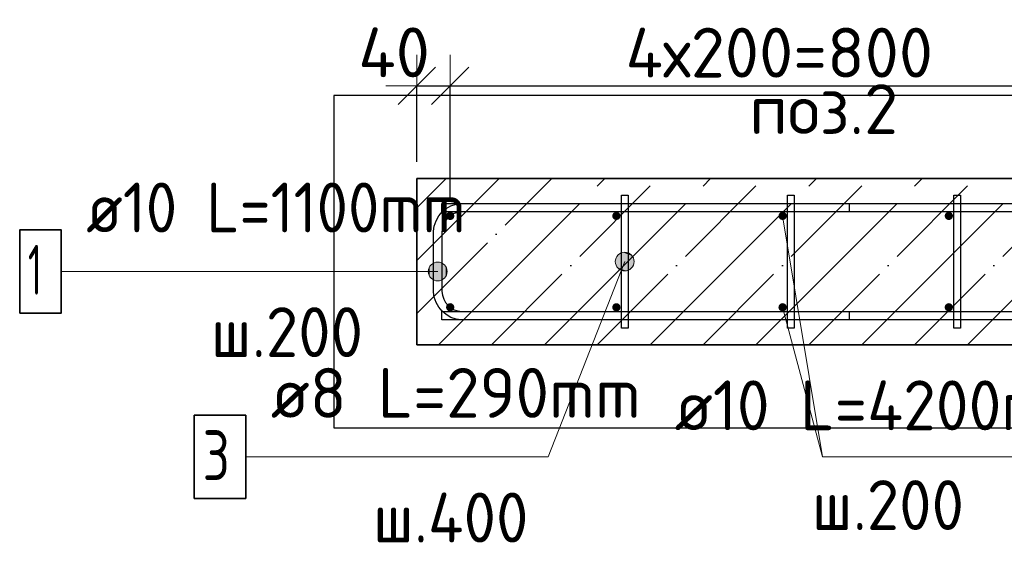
# Model space of a CAD drawing. Header units: millimetres. Extents: x -24871 to 40608, y -2869 to 48080.
# Tile 40 of 119: x -13486 to -12301, y 40959 to 41590. Entities that reach past the tile are written whole.
import ezdxf

# ---------------------------------------------------------------- set-up
doc = ezdxf.new("R2010")
doc.units = ezdxf.units.MM
doc.header["$PDMODE"] = 65
doc.linetypes.add('______11', pattern=[150, 120, -15, 0, -15])
doc.linetypes.add('______5', pattern=[330, 240, -30, 30, -30])
for name, color, linetype, lineweight in [('Standard', 7, 'Continuous', 25), ('Арм.стержн. Арматура края', 96, 'Continuous', 35), ('Арм.стержн. вертикальными 1', 22, 'Continuous', 35), ('Арм.стержн.горизонт. 1', 180, 'Continuous', 35)]:
    doc.layers.add(name, color=color, linetype=linetype, lineweight=lineweight)
doc.layers.add('Арм.стержн.Стяжки', color=7, linetype='Continuous', lineweight=35, true_color=0x501e0f)
doc.styles.add('ISOCPEUR', font='ISOCPEUR')
doc.dimstyles.new('DIMSTYLE_12', dxfattribs={"dimtxt": 60, "dimasz": 75, "dimexe": 0, "dimexo": 0, "dimgap": 30, "dimtad": 2, "dimdec": 0, "dimrnd": 5, "dimzin": 12, "dimdsep": 46, "dimtxsty": 'ISOCPEUR', "dimblk1": 'ALL_ML_STRICH', "dimblk2": 'ALL_ML_STRICH', "dimsah": 1, "dimcen": 0, "dimclrd": 7, "dimclre": 256, "dimclrt": 7, "dimadec": 0, "dimazin": 0, "dimtfac": 1, "dimtdec": 0, "dimtix": 1, "dimtmove": 2, "dimatfit": 3, "dimfxl": 0, "dimtvp": 1.2, "dimtzin": 0, "dimlwd": 0, "dimlwe": -3, "dimarcsym": 0})
doc.dimstyles.new('DIMSTYLE_13', dxfattribs={"dimtxt": 60, "dimasz": 75, "dimexe": 0, "dimexo": 0, "dimgap": 30, "dimtad": 2, "dimdec": 0, "dimrnd": 5, "dimzin": 12, "dimdsep": 46, "dimtxsty": 'ISOCPEUR', "dimblk1": 'ALL_ML_STRICH', "dimblk2": 'ALL_ML_STRICH', "dimsah": 1, "dimcen": 0, "dimclrd": 7, "dimclre": 256, "dimclrt": 7, "dimadec": 0, "dimazin": 0, "dimtfac": 1, "dimtdec": 0, "dimtix": 1, "dimtmove": 2, "dimatfit": 3, "dimfxl": 0, "dimtzin": 0, "dimlwd": 0, "dimlwe": -3, "dimarcsym": 0})

# ---------------------------------------------------------------- blocks, each defined once
blk = doc.blocks.new('ALL_ML_STRICH')
at = {"color": 0, "linetype": 'ByBlock', "lineweight": -2}
for p, q in [((0, -0.5), (0, 0.5)), ((-0.3, -0.3), (0.3, 0.3)), ((-1, 0), (0.5, 0))]:
    blk.add_line(p, q, dxfattribs=at)
blk = doc.blocks.new('*D34')
at = {"layer": 'DEFPOINTS', "color": 7, "linetype": 'Continuous', "lineweight": 13, "transparency": 33554687}
for p in [(-13008.1, 41509.9), (-13008.1, 41398.4), (-12968.1, 41353.4)]:
    blk.add_point(p, dxfattribs=at)
at = {"layer": 'Standard', "color": 251, "linetype": 'Continuous', "lineweight": -2, "true_color": 0x656565, "transparency": 33554687}
for p, q in [((-13008.1, 41418.4), (-13008.1, 41509.9)), ((-12968.1, 41373.4), (-12968.1, 41509.9))]:
    blk.add_line(p, q, dxfattribs=at)
at = {"layer": 'Standard', "color": 7, "linetype": 'Continuous', "lineweight": -2, "transparency": 33554687}
blk.add_line((-13008.1, 41509.9), (-12968.1, 41509.9), dxfattribs=at)
at = {"layer": 'Standard', "color": 7, "linetype": 'Continuous', "lineweight": 13, "transparency": 33554687, "xscale": 75, "yscale": 75, "zscale": 75, "rotation": 180}
blk.add_blockref('ALL_ML_STRICH', (-13008.1, 41509.9), dxfattribs=at)
at = {"layer": 'Standard', "color": 7, "linetype": 'Continuous', "lineweight": 13, "transparency": 33554687, "xscale": 75, "yscale": 75, "zscale": 75}
blk.add_blockref('ALL_ML_STRICH', (-12968.1, 41509.9), dxfattribs=at)
at = {"layer": 'Standard', "color": 7, "linetype": 'Continuous', "lineweight": 13, "transparency": 33554687, "insert": (-13035.6, 41550.2), "char_height": 60, "width": 120, "attachment_point": 5, "style": 'ISOCPEUR'}
blk.add_mtext('\\A1;{40}', dxfattribs=at)
blk = doc.blocks.new('*D35')
at = {"layer": 'DEFPOINTS', "color": 7, "linetype": 'Continuous', "lineweight": 13, "transparency": 33554687}
for p in [(-12968.1, 41509.9), (-12968.1, 41353.4), (-12168.1, 41353.4)]:
    blk.add_point(p, dxfattribs=at)
at = {"layer": 'Standard', "color": 251, "linetype": 'Continuous', "lineweight": -2, "true_color": 0x656565, "transparency": 33554687}
for p, q in [((-12968.1, 41373.4), (-12968.1, 41509.9)), ((-12168.1, 41373.4), (-12168.1, 41509.9))]:
    blk.add_line(p, q, dxfattribs=at)
at = {"layer": 'Standard', "color": 7, "linetype": 'Continuous', "lineweight": -2, "transparency": 33554687}
blk.add_line((-12968.1, 41509.9), (-12168.1, 41509.9), dxfattribs=at)
at = {"layer": 'Standard', "color": 7, "linetype": 'Continuous', "lineweight": 13, "transparency": 33554687, "xscale": 75, "yscale": 75, "zscale": 75, "rotation": 180}
blk.add_blockref('ALL_ML_STRICH', (-12968.1, 41509.9), dxfattribs=at)
at = {"layer": 'Standard', "color": 7, "linetype": 'Continuous', "lineweight": 13, "transparency": 33554687, "xscale": 75, "yscale": 75, "zscale": 75}
blk.add_blockref('ALL_ML_STRICH', (-12168.1, 41509.9), dxfattribs=at)
at = {"layer": 'Standard', "color": 7, "linetype": 'Continuous', "lineweight": 13, "transparency": 33554687, "insert": (-12757.1, 41579.9), "char_height": 60, "width": 3, "attachment_point": 1, "line_spacing_factor": 0.60241, "style": 'ISOCPEUR'}
blk.add_mtext('4х200=800', dxfattribs=at)

msp = doc.modelspace()

# ---------------------------------------------------------------- hatches: boundary and pattern name
at = {"layer": 'Арм.стержн. Арматура края', "linetype": 'Continuous', "lineweight": 13, "transparency": 33554687}
for points in [[(-12992.7, 41280.9), (-12992.7, 41292.2), (-12994.3, 41286.5)], [(-12992.7, 41292.2), (-12988.7, 41276.9), (-12988.7, 41296.2)], [(-12992.7, 41292.2), (-12992.7, 41280.9), (-12988.7, 41276.9)], [(-12988.7, 41296.2), (-12983.1, 41275.3), (-12983.1, 41297.8)], [(-12988.7, 41296.2), (-12988.7, 41276.9), (-12983.1, 41275.3)], [(-12983.1, 41297.8), (-12983.1, 41275.3), (-12977.4, 41276.9)], [(-12983.1, 41297.8), (-12977.4, 41276.9), (-12977.4, 41296.2)], [(-12977.4, 41296.2), (-12977.4, 41276.9), (-12973.4, 41280.9)], [(-12977.4, 41296.2), (-12973.4, 41280.9), (-12973.4, 41292.2)], [(-12973.4, 41292.2), (-12973.4, 41280.9), (-12971.8, 41286.5)]]:
    msp.add_hatch(color=7, dxfattribs=at).paths.add_polyline_path(points)
at = {"layer": 'Арм.стержн. вертикальными 1', "linetype": 'Continuous', "lineweight": 50, "transparency": 33554687}
for points in [[(-12963.1, 41353.4), (-12963.4, 41355.3), (-12964.5, 41356.9), (-12966.1, 41358), (-12968.1, 41358.4), (-12970, 41358), (-12971.6, 41356.9), (-12972.7, 41355.3), (-12973.1, 41353.4), (-12972.7, 41351.5), (-12971.6, 41349.8), (-12970, 41348.8), (-12968.1, 41348.4), (-12966.1, 41348.8), (-12964.5, 41349.8), (-12963.4, 41351.5)], [(-12763.1, 41353.4), (-12763.4, 41355.3), (-12764.5, 41356.9), (-12766.1, 41358), (-12768.1, 41358.4), (-12770, 41358), (-12771.6, 41356.9), (-12772.7, 41355.3), (-12773.1, 41353.4), (-12772.7, 41351.5), (-12771.6, 41349.8), (-12770, 41348.8), (-12768.1, 41348.4), (-12766.1, 41348.8), (-12764.5, 41349.8), (-12763.4, 41351.5)], [(-12563.1, 41353.4), (-12563.4, 41355.3), (-12564.5, 41356.9), (-12566.1, 41358), (-12568.1, 41358.4), (-12570, 41358), (-12571.6, 41356.9), (-12572.7, 41355.3), (-12573.1, 41353.4), (-12572.7, 41351.5), (-12571.6, 41349.8), (-12570, 41348.8), (-12568.1, 41348.4), (-12566.1, 41348.8), (-12564.5, 41349.8), (-12563.4, 41351.5)], [(-12363.1, 41353.4), (-12363.4, 41355.3), (-12364.5, 41356.9), (-12366.1, 41358), (-12368.1, 41358.4), (-12370, 41358), (-12371.6, 41356.9), (-12372.7, 41355.3), (-12373.1, 41353.4), (-12372.7, 41351.5), (-12371.6, 41349.8), (-12370, 41348.8), (-12368.1, 41348.4), (-12366.1, 41348.8), (-12364.5, 41349.8), (-12363.4, 41351.5)], [(-12963.1, 41243.4), (-12963.4, 41245.3), (-12964.5, 41246.9), (-12966.1, 41248), (-12968.1, 41248.4), (-12970, 41248), (-12971.6, 41246.9), (-12972.7, 41245.3), (-12973.1, 41243.4), (-12972.7, 41241.5), (-12971.6, 41239.8), (-12970, 41238.8), (-12968.1, 41238.4), (-12966.1, 41238.8), (-12964.5, 41239.8), (-12963.4, 41241.5)], [(-12763.1, 41243.4), (-12763.4, 41245.3), (-12764.5, 41246.9), (-12766.1, 41248), (-12768.1, 41248.4), (-12770, 41248), (-12771.6, 41246.9), (-12772.7, 41245.3), (-12773.1, 41243.4), (-12772.7, 41241.5), (-12771.6, 41239.8), (-12770, 41238.8), (-12768.1, 41238.4), (-12766.1, 41238.8), (-12764.5, 41239.8), (-12763.4, 41241.5)], [(-12563.1, 41243.4), (-12563.4, 41245.3), (-12564.5, 41246.9), (-12566.1, 41248), (-12568.1, 41248.4), (-12570, 41248), (-12571.6, 41246.9), (-12572.7, 41245.3), (-12573.1, 41243.4), (-12572.7, 41241.5), (-12571.6, 41239.8), (-12570, 41238.8), (-12568.1, 41238.4), (-12566.1, 41238.8), (-12564.5, 41239.8), (-12563.4, 41241.5)], [(-12363.1, 41243.4), (-12363.4, 41245.3), (-12364.5, 41246.9), (-12366.1, 41248), (-12368.1, 41248.4), (-12370, 41248), (-12371.6, 41246.9), (-12372.7, 41245.3), (-12373.1, 41243.4), (-12372.7, 41241.5), (-12371.6, 41239.8), (-12370, 41238.8), (-12368.1, 41238.4), (-12366.1, 41238.8), (-12364.5, 41239.8), (-12363.4, 41241.5)]]:
    msp.add_hatch(color=4, dxfattribs=at).paths.add_polyline_path(points)
at = {"layer": 'Арм.стержн.Стяжки', "linetype": 'Continuous', "lineweight": 13, "transparency": 33554687}
for points in [[(-12769.1, 41296.7), (-12747.6, 41294.3), (-12768.5, 41302.5)], [(-12768.5, 41302.5), (-12747, 41300.1), (-12765, 41307.1)], [(-12768.5, 41302.5), (-12747.6, 41294.3), (-12747, 41300.1)], [(-12765, 41307.1), (-12749.3, 41305.3), (-12759.8, 41309.4)], [(-12765, 41307.1), (-12747, 41300.1), (-12749.3, 41305.3)], [(-12759.8, 41309.4), (-12749.3, 41305.3), (-12753.9, 41308.8)], [(-12766.8, 41291.4), (-12751.1, 41289.6), (-12769.1, 41296.7)], [(-12769.1, 41296.7), (-12751.1, 41289.6), (-12747.6, 41294.3)], [(-12756.3, 41287.3), (-12766.8, 41291.4), (-12762.2, 41287.9)], [(-12766.8, 41291.4), (-12756.3, 41287.3), (-12751.1, 41289.6)]]:
    msp.add_hatch(color=7, dxfattribs=at).paths.add_polyline_path(points)

# ---------------------------------------------------------------- linework, layer by layer
at = {"layer": 'Standard', "color": 253, "linetype": '______11', "lineweight": -3, "true_color": 0xababab, "transparency": 33554687}
for p, q in [((-13008.1, 41363.2), (-12972.9, 41398.4)), ((-13008.1, 41236), (-12845.6, 41398.4)), ((-12918.4, 41198.4), (-12718.4, 41398.4)), ((-12791.1, 41198.4), (-12591.1, 41398.4)), ((-12663.8, 41198.4), (-12463.8, 41398.4)), ((-12536.5, 41198.4), (-12336.5, 41398.4)), ((-12409.2, 41198.4), (-12209.2, 41398.4))]:
    msp.add_line(p, q, dxfattribs=at)
at = {"layer": 'Standard', "color": 253, "linetype": '______5', "lineweight": -3, "true_color": 0xababab, "transparency": 33554687}
for p, q in [((-13008.1, 41299.6), (-12909.3, 41398.4)), ((-12982, 41198.4), (-12782, 41398.4)), ((-12854.7, 41198.4), (-12654.7, 41398.4)), ((-12727.4, 41198.4), (-12527.4, 41398.4)), ((-12600.2, 41198.4), (-12400.2, 41398.4)), ((-12472.9, 41198.4), (-12272.9, 41398.4)), ((-12345.6, 41198.4), (-12145.6, 41398.4))]:
    msp.add_line(p, q, dxfattribs=at)
at = {"layer": 'Standard', "color": 7, "linetype": 'Continuous', "lineweight": 35, "transparency": 33554687}
for p, q in [((-13008.1, 41398.4), (-13008.1, 41198.4)), ((-11208.1, 41398.4), (-13008.1, 41398.4)), ((-13008.1, 41198.4), (-11208.1, 41198.4))]:
    msp.add_line(p, q, dxfattribs=at)
at = {"layer": 'Standard', "color": 7, "linetype": 'Continuous', "lineweight": 13, "transparency": 33554687}
msp.add_line((-12568.1, 41353.4), (-12520, 41063.4), dxfattribs=at)
at = {"layer": 'Standard', "color": 7, "linetype": 'Continuous', "lineweight": 25, "transparency": 33554687}
msp.add_lwpolyline([(-13108.1, 41098.4), (-11108.1, 41098.4), (-11108.1, 41498.4), (-13108.1, 41498.4), (-13108.1, 41098.4)], dxfattribs=at)
at = {"layer": 'Арм.стержн. Арматура края', "color": 7, "linetype": 'Continuous', "lineweight": 13, "transparency": 33554687}
for p, q in [((-12983.1, 41297.8), (-12983.1, 41297.8)), ((-13436.1, 41286.5), (-13040.1, 41286.5)), ((-13040.1, 41286.5), (-12983.1, 41286.5)), ((-12994.3, 41286.5), (-12994.3, 41286.5)), ((-12971.8, 41286.5), (-12971.8, 41286.5)), ((-12983.1, 41275.3), (-12983.1, 41275.3))]:
    msp.add_line(p, q, dxfattribs=at)
at = {"layer": 'Арм.стержн. Арматура края', "color": 4, "linetype": 'Continuous', "lineweight": 25, "transparency": 33554687}
msp.add_lwpolyline([(-12488.1, 41228.4), (-12954.7, 41228.4), (-12960.8, 41229.2), (-12967.2, 41231.3), (-12973, 41234.6), (-12977.8, 41238.6), (-12981.8, 41243.4), (-12985.1, 41249.3), (-12987.2, 41255.6), (-12988.1, 41261.7), (-12988.1, 41335), (-12987.2, 41341.1), (-12985.1, 41347.5), (-12981.8, 41353.3), (-12977.8, 41358.1), (-12973, 41362.2), (-12967.2, 41365.4), (-12960.8, 41367.5), (-12954.7, 41368.4), (-12488.1, 41368.4), (-12488.1, 41358.4), (-12954, 41358.4), (-12958.5, 41357.7), (-12963.1, 41356.2), (-12967.3, 41353.9), (-12970.7, 41351), (-12973.6, 41347.6), (-12975.9, 41343.4), (-12977.4, 41338.9), (-12978.1, 41334.3), (-12978.1, 41262.4), (-12977.4, 41257.9), (-12975.9, 41253.3), (-12973.6, 41249.1), (-12970.7, 41245.7), (-12967.3, 41242.9), (-12963.1, 41240.5), (-12958.5, 41239), (-12954, 41238.4), (-12488.1, 41238.4), (-12488.1, 41228.4)], dxfattribs=at)
msp.add_lwpolyline([(-12488.1, 41228.4), (-12954.7, 41228.4), (-12960.8, 41229.2), (-12967.2, 41231.3), (-12973, 41234.6), (-12977.8, 41238.6), (-12981.8, 41243.4), (-12985.1, 41249.3), (-12987.2, 41255.6), (-12988.1, 41261.7), (-12988.1, 41335), (-12987.2, 41341.1), (-12985.1, 41347.5), (-12981.8, 41353.3), (-12977.8, 41358.1), (-12973, 41362.2), (-12967.2, 41365.4), (-12960.8, 41367.5), (-12954.7, 41368.4), (-12488.1, 41368.4), (-12488.1, 41358.4), (-12954, 41358.4), (-12958.5, 41357.7), (-12963.1, 41356.2), (-12967.3, 41353.9), (-12970.7, 41351), (-12973.6, 41347.6), (-12975.9, 41343.4), (-12977.4, 41338.9), (-12978.1, 41334.3), (-12978.1, 41262.4), (-12977.4, 41257.9), (-12975.9, 41253.3), (-12973.6, 41249.1), (-12970.7, 41245.7), (-12967.3, 41242.9), (-12963.1, 41240.5), (-12958.5, 41239), (-12954, 41238.4), (-12488.1, 41238.4), (-12488.1, 41228.4)], dxfattribs=at)
msp.add_lwpolyline([(-12488.1, 41228.4), (-12954.7, 41228.4), (-12960.8, 41229.2), (-12967.2, 41231.3), (-12973, 41234.6), (-12977.8, 41238.6), (-12981.8, 41243.4), (-12985.1, 41249.3), (-12987.2, 41255.6), (-12988.1, 41261.7), (-12988.1, 41335), (-12987.2, 41341.1), (-12985.1, 41347.5), (-12981.8, 41353.3), (-12977.8, 41358.1), (-12973, 41362.2), (-12967.2, 41365.4), (-12960.8, 41367.5), (-12954.7, 41368.4), (-12488.1, 41368.4), (-12488.1, 41358.4), (-12954, 41358.4), (-12958.5, 41357.7), (-12963.1, 41356.2), (-12967.3, 41353.9), (-12970.7, 41351), (-12973.6, 41347.6), (-12975.9, 41343.4), (-12977.4, 41338.9), (-12978.1, 41334.3), (-12978.1, 41262.4), (-12977.4, 41257.9), (-12975.9, 41253.3), (-12973.6, 41249.1), (-12970.7, 41245.7), (-12967.3, 41242.9), (-12963.1, 41240.5), (-12958.5, 41239), (-12954, 41238.4), (-12488.1, 41238.4), (-12488.1, 41228.4)], dxfattribs=at)
msp.add_lwpolyline([(-12488.1, 41228.4), (-12954.7, 41228.4), (-12960.8, 41229.2), (-12967.2, 41231.3), (-12973, 41234.6), (-12977.8, 41238.6), (-12981.8, 41243.4), (-12985.1, 41249.3), (-12987.2, 41255.6), (-12988.1, 41261.7), (-12988.1, 41335), (-12987.2, 41341.1), (-12985.1, 41347.5), (-12981.8, 41353.3), (-12977.8, 41358.1), (-12973, 41362.2), (-12967.2, 41365.4), (-12960.8, 41367.5), (-12954.7, 41368.4), (-12488.1, 41368.4), (-12488.1, 41358.4), (-12954, 41358.4), (-12958.5, 41357.7), (-12963.1, 41356.2), (-12967.3, 41353.9), (-12970.7, 41351), (-12973.6, 41347.6), (-12975.9, 41343.4), (-12977.4, 41338.9), (-12978.1, 41334.3), (-12978.1, 41262.4), (-12977.4, 41257.9), (-12975.9, 41253.3), (-12973.6, 41249.1), (-12970.7, 41245.7), (-12967.3, 41242.9), (-12963.1, 41240.5), (-12958.5, 41239), (-12954, 41238.4), (-12488.1, 41238.4), (-12488.1, 41228.4)], dxfattribs=at)
msp.add_lwpolyline([(-12488.1, 41228.4), (-12954.7, 41228.4), (-12960.8, 41229.2), (-12967.2, 41231.3), (-12973, 41234.6), (-12977.8, 41238.6), (-12981.8, 41243.4), (-12985.1, 41249.3), (-12987.2, 41255.6), (-12988.1, 41261.7), (-12988.1, 41335), (-12987.2, 41341.1), (-12985.1, 41347.5), (-12981.8, 41353.3), (-12977.8, 41358.1), (-12973, 41362.2), (-12967.2, 41365.4), (-12960.8, 41367.5), (-12954.7, 41368.4), (-12488.1, 41368.4), (-12488.1, 41358.4), (-12954, 41358.4), (-12958.5, 41357.7), (-12963.1, 41356.2), (-12967.3, 41353.9), (-12970.7, 41351), (-12973.6, 41347.6), (-12975.9, 41343.4), (-12977.4, 41338.9), (-12978.1, 41334.3), (-12978.1, 41262.4), (-12977.4, 41257.9), (-12975.9, 41253.3), (-12973.6, 41249.1), (-12970.7, 41245.7), (-12967.3, 41242.9), (-12963.1, 41240.5), (-12958.5, 41239), (-12954, 41238.4), (-12488.1, 41238.4), (-12488.1, 41228.4)], dxfattribs=at)
at = {"layer": 'Арм.стержн. Арматура края', "color": 7, "linetype": 'Continuous', "lineweight": 35, "transparency": 33554687}
msp.add_lwpolyline([(-13486.1, 41236.5), (-13436.1, 41236.5), (-13436.1, 41336.5), (-13486.1, 41336.5), (-13486.1, 41236.5)], dxfattribs=at)
at = {"layer": 'Арм.стержн. Арматура края', "color": 7, "linetype": 'Continuous', "lineweight": 13, "transparency": 33554687}
msp.add_circle((-12983.1, 41286.5), 11.3, dxfattribs=at)
at = {"layer": 'Арм.стержн. вертикальными 1', "color": 7, "linetype": 'Continuous', "lineweight": 13, "transparency": 33554687}
for q in [(-12568.1, 41243.4), (-12104, 41063.4)]:
    msp.add_line((-12520, 41063.4), q, dxfattribs=at)
at = {"layer": 'Арм.стержн.горизонт. 1', "color": 4, "linetype": 'Continuous', "lineweight": 25, "transparency": 33554687}
for points in [[(-11238.1, 41358.4), (-12978.1, 41358.4), (-12978.1, 41368.4), (-11238.1, 41368.4), (-11238.1, 41358.4)], [(-11238.1, 41358.4), (-12978.1, 41358.4), (-12978.1, 41368.4), (-11238.1, 41368.4), (-11238.1, 41358.4)], [(-11238.1, 41358.4), (-12978.1, 41358.4), (-12978.1, 41368.4), (-11238.1, 41368.4), (-11238.1, 41358.4)], [(-11238.1, 41358.4), (-12978.1, 41358.4), (-12978.1, 41368.4), (-11238.1, 41368.4), (-11238.1, 41358.4)], [(-11238.1, 41358.4), (-12978.1, 41358.4), (-12978.1, 41368.4), (-11238.1, 41368.4), (-11238.1, 41358.4)], [(-11238.1, 41228.4), (-12978.1, 41228.4), (-12978.1, 41238.4), (-11238.1, 41238.4), (-11238.1, 41228.4)], [(-11238.1, 41228.4), (-12978.1, 41228.4), (-12978.1, 41238.4), (-11238.1, 41238.4), (-11238.1, 41228.4)], [(-11238.1, 41228.4), (-12978.1, 41228.4), (-12978.1, 41238.4), (-11238.1, 41238.4), (-11238.1, 41228.4)], [(-11238.1, 41228.4), (-12978.1, 41228.4), (-12978.1, 41238.4), (-11238.1, 41238.4), (-11238.1, 41228.4)], [(-11238.1, 41228.4), (-12978.1, 41228.4), (-12978.1, 41238.4), (-11238.1, 41238.4), (-11238.1, 41228.4)]]:
    msp.add_lwpolyline(points, dxfattribs=at)
at = {"layer": 'Арм.стержн.Стяжки', "color": 7, "linetype": 'Continuous', "lineweight": 13, "transparency": 33554687}
for p, q in [((-12768.5, 41302.5), (-12768.5, 41302.5)), ((-12753.9, 41308.8), (-12753.9, 41308.8)), ((-12850, 41063.4), (-12758.1, 41298.4)), ((-12747.6, 41294.3), (-12747.6, 41294.3)), ((-12762.2, 41287.9), (-12762.2, 41287.9)), ((-13214, 41063.4), (-12850, 41063.4))]:
    msp.add_line(p, q, dxfattribs=at)
at = {"layer": 'Арм.стержн.Стяжки', "color": 40, "linetype": 'Continuous', "lineweight": 25, "transparency": 33554687}
for points in [[(-12762.1, 41218.4), (-12762.1, 41378.4), (-12754.1, 41378.4), (-12754.1, 41218.4), (-12762.1, 41218.4)], [(-12762.1, 41218.4), (-12762.1, 41378.4), (-12754.1, 41378.4), (-12754.1, 41218.4), (-12762.1, 41218.4)], [(-12762.1, 41218.4), (-12762.1, 41378.4), (-12754.1, 41378.4), (-12754.1, 41218.4), (-12762.1, 41218.4)], [(-12562.1, 41218.4), (-12562.1, 41378.4), (-12554.1, 41378.4), (-12554.1, 41218.4), (-12562.1, 41218.4)], [(-12562.1, 41218.4), (-12562.1, 41378.4), (-12554.1, 41378.4), (-12554.1, 41218.4), (-12562.1, 41218.4)], [(-12362.1, 41218.4), (-12362.1, 41378.4), (-12354.1, 41378.4), (-12354.1, 41218.4), (-12362.1, 41218.4)], [(-12362.1, 41218.4), (-12362.1, 41378.4), (-12354.1, 41378.4), (-12354.1, 41218.4), (-12362.1, 41218.4)]]:
    msp.add_lwpolyline(points, dxfattribs=at)
at = {"layer": 'Арм.стержн.Стяжки', "color": 7, "linetype": 'Continuous', "lineweight": 35, "transparency": 33554687}
msp.add_lwpolyline([(-13276, 41013.4), (-13214, 41013.4), (-13214, 41113.4), (-13276, 41113.4), (-13276, 41013.4)], dxfattribs=at)
at = {"layer": 'Арм.стержн.Стяжки', "color": 7, "linetype": 'Continuous', "lineweight": 13, "transparency": 33554687}
msp.add_circle((-12758.1, 41298.4), 11.3, dxfattribs=at)

# ---------------------------------------------------------------- texts
at = {"layer": 'Standard', "color": 7, "linetype": 'Continuous', "lineweight": 18, "transparency": 33554687, "insert": (-12608.2, 41481.9), "char_height": 60, "width": 211.154, "attachment_point": 4, "style": 'ISOCPEUR'}
msp.add_mtext('\\A1;{\\fISOCPEUR|i0|b0;\\H60.000000;\\W1.000000;\\C7;поз.2}\\P', dxfattribs=at)
at = {"layer": 'Арм.стержн. Арматура края', "color": 7, "linetype": 'Continuous', "lineweight": 25, "transparency": 33554687, "char_height": 60, "attachment_point": 7, "style": 'ISOCPEUR'}
for s, insert, width in [('\\W0.92;ø10 L=1100mm ', (-13406.1, 41333.5), 561.338), ('\\W0.56;1', (-13476.1, 41258.5), 46.667), ('\\W0.95;ш.200 ', (-13256.1, 41183.5), 262.399)]:
    msp.add_mtext(s, dxfattribs=dict(at, insert=insert, width=width))
at = {"layer": 'Арм.стержн. вертикальными 1', "color": 7, "linetype": 'Continuous', "lineweight": 25, "transparency": 33554687, "char_height": 60, "attachment_point": 7, "style": 'ISOCPEUR'}
for s, insert, width in [('\\W0.96;ø10 L=4200mm ', (-12698, 41095.4), 592.53), ('\\W0.95;ш.200 ', (-12533, 40975.4), 262.399)]:
    msp.add_mtext(s, dxfattribs=dict(at, insert=insert, width=width))
at = {"layer": 'Арм.стержн.Стяжки', "color": 7, "linetype": 'Continuous', "lineweight": 25, "transparency": 33554687, "char_height": 60, "attachment_point": 7, "style": 'ISOCPEUR'}
for s, insert, width in [('\\W0.98;ø8 L=290mm ', (-13184, 41110.4), 515.053), ('\\W0.78;3', (-13266, 41035.4), 65.281), ('\\W0.95;ш.400 ', (-13061, 40960.4), 268.447)]:
    msp.add_mtext(s, dxfattribs=dict(at, insert=insert, width=width))

# ---------------------------------------------------------------- dimensions: what is measured, and where the dimension line sits
at = {"layer": 'Standard', "color": 7, "linetype": 'Continuous', "lineweight": 13, "transparency": 33554687}
dim = msp.add_linear_dim(base=(-12968.1, 41509.9), p1=(-13008.1, 41418.4), p2=(-12968.1, 41373.4), dimstyle='DIMSTYLE_12', override={"dimpost": '<>', "dimclrd": 7, "dimclre": 251, "dimclrt": 7, "dimlwd": 0, "dimlwe": 65533}, dxfattribs=at)
dim.commit()
dim.dimension.update_dxf_attribs({"geometry": '*D34', "text_midpoint": (-13035.6, 41550.2), "dimtype": 160})
dim = msp.add_linear_dim(base=(-12168.1, 41509.9), p1=(-12968.1, 41373.4), p2=(-12168.1, 41373.4), text='4х200=800', dimstyle='DIMSTYLE_13', override={"dimpost": '<>', "dimclrd": 7, "dimclre": 251, "dimclrt": 7, "dimlwd": 0, "dimlwe": 65533}, dxfattribs=at)
dim.commit()
dim.dimension.update_dxf_attribs({"geometry": '*D35', "text_midpoint": (-12568.1, 41539.9), "dimtype": 160})

doc.saveas('drawing.dxf')
